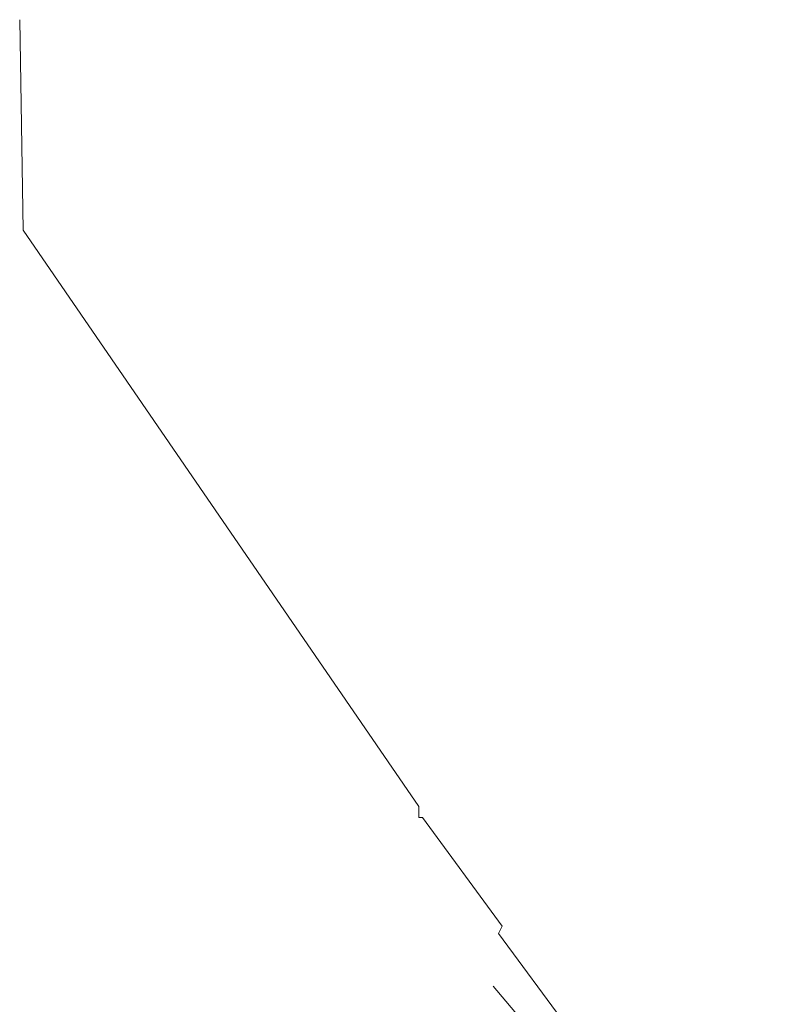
# Model space of a CAD drawing. Header units: metres. Extents: x 92810 to 93633, y 464687 to 465459.
# Tile 134 of 256: x 93021 to 93035, y 465011 to 465030. Entities that reach past the tile are written whole.
import ezdxf

# ---------------------------------------------------------------- set-up
doc = ezdxf.new("R2010")
doc.units = ezdxf.units.M
doc.layers.add('B-OI-KL-DATA_ZIGGO BV-G', color=90, linetype='SI_B_DATA_ZIGGO', lineweight=18, transparency=0.4)
doc.layers.add('B-OI-KL-ET_LS_LIANDER-G', color=190, linetype='SI_B_ET_LS_LIANDER', lineweight=18, transparency=0.4)
doc.styles.get("Standard").update_dxf_attribs({"font": 'isocp.shx'})
doc.linetypes.add('SI_B_DATA_ZIGGO', pattern='A,5,-2,["ZIGGO",Standard,S=1.5,R=0,X=-0.51,Y=-0.75],-9', length=16)
doc.linetypes.add('SI_B_ET_LS_LIANDER', pattern='A,5,-2,["LI-LS",Standard,S=1.5,R=0,X=-0.51,Y=-0.75],-10', length=17)

msp = doc.modelspace()

# ---------------------------------------------------------------- linework, layer by layer
at = {"layer": 'B-OI-KL-DATA_ZIGGO BV-G', "flags": 128}
msp.add_lwpolyline([(93037.479, 465002.129), (93030, 465011)], dxfattribs=at)
at = {"layer": 'B-OI-KL-ET_LS_LIANDER-G'}
for p, q in [((93020.679, 465030.036), (93020.75, 465025.893)), ((93020.75, 465025.893), (93028.536, 465014.536)), ((93028.536, 465014.536), (93028.536, 465014.321)), ((93028.536, 465014.321), (93028.607, 465014.321)), ((93028.607, 465014.321), (93030.179, 465012.179)), ((93030.179, 465012.179), (93030.107, 465012.036)), ((93030.107, 465012.036), (93033.321, 465007.679))]:
    msp.add_line(p, q, dxfattribs=at)

doc.saveas('drawing.dxf')
